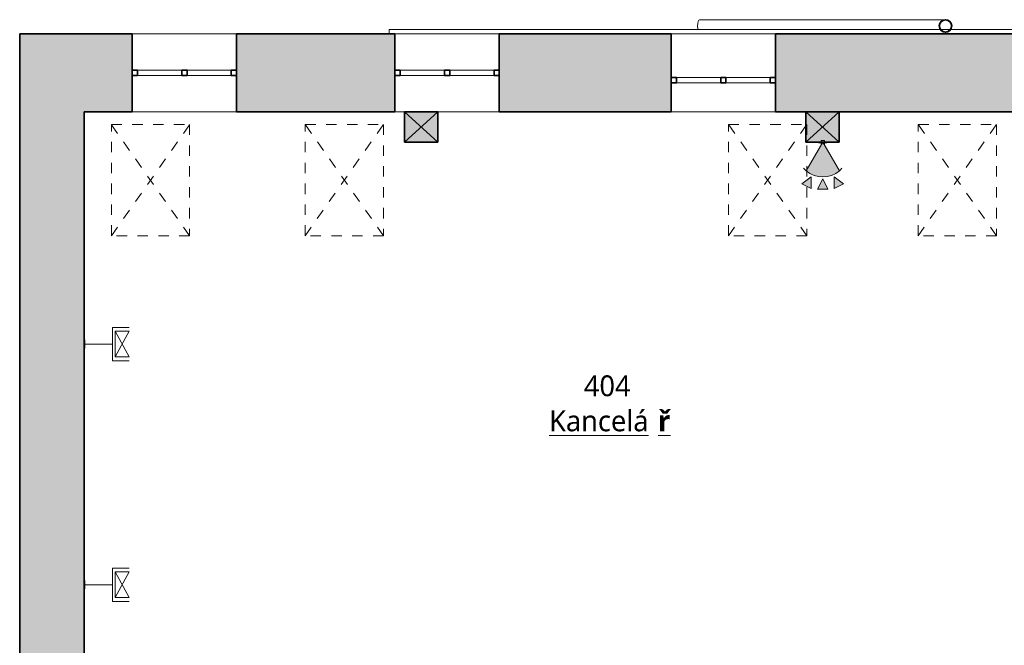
# Model space of a CAD drawing. Header units: metres. Extents: x -0.2 to 44.7, y -1.1 to 14.9.
# Tile 2 of 10: x -0.2 to 9.2, y 8.9 to 14.9. Entities that reach past the tile are written whole.
import ezdxf

# ---------------------------------------------------------------- set-up
doc = ezdxf.new("R2010")
doc.units = ezdxf.units.M
doc.linetypes.add('AV - Cerch_ 1 tecka 4mm', pattern=[0.006, 0.004, -0.001, 0, -0.001])
doc.layers.add('AV-MISTNOSTI', color=5, linetype='Continuous', lineweight=5, true_color=0x0000ff)
doc.layers.add('AV-TEXTY', color=5, linetype='Continuous', lineweight=13, true_color=0x0000ff)
doc.layers.add('AV-SRAFY', color=7, linetype='Continuous', lineweight=35)
doc.layers.add('AV-STAVBA', color=7, linetype='Continuous', lineweight=18)
doc.styles.add('Trebuchet MS_B', font='trebuc.ttf', dxfattribs={"height": 0.2})

# ---------------------------------------------------------------- blocks, each defined once
blk = doc.blocks.new('SCO_Koncepční obdelníkový sloup - 320_290-1468940-4NP')
at = {"layer": 'AV-STAVBA', "true_color": 0xcccccc}
blk.add_hatch(color=254, dxfattribs=at).paths.add_polyline_path([(-0.0154, 0.145), (-0.16, 0.145), (-0.16, -0.145), (0.16, -0.145), (0.16, 0.145), (-0.0096, 0.145)])
at = {"layer": 'AV-STAVBA', "color": 254, "true_color": 0xcccccc}
for p, q in [((0.16, 0.145), (-0.16, -0.145)), ((-0.16, 0.145), (0.16, -0.145))]:
    blk.add_line(p, q, dxfattribs=at)
at = {"layer": 'AV-STAVBA', "color": 254, "lineweight": 35, "true_color": 0xcccccc}
for p, q in [((0.16, 0.145), (-0.16, 0.145)), ((-0.16, 0.145), (-0.16, -0.145)), ((0.16, -0.145), (0.16, 0.145)), ((-0.16, -0.145), (0.16, -0.145))]:
    blk.add_line(p, q, dxfattribs=at)
blk = doc.blocks.new('SCO_Koncepční obdelníkový sloup - 320_290-V1-4NP')
at = {"layer": 'AV-STAVBA', "color": 254, "true_color": 0xcccccc}
for p, q in [((-0.16, 0.145), (0.16, -0.145)), ((0.16, 0.145), (-0.16, -0.145))]:
    blk.add_line(p, q, dxfattribs=at)
blk = doc.blocks.new('WI_2 - 1000x450-1316788-4NP')
at = {"layer": 'AV-STAVBA', "color": 254, "linetype": 'AV - Cerch_ 1 tecka 4mm', "lineweight": 13, "true_color": 0xcccccc}
for p, q in [((1.63, 0.375), (0.63, 0.375)), ((1.63, -0.375), (0.63, -0.375))]:
    blk.add_line(p, q, dxfattribs=at)
at = {"layer": 'AV-STAVBA', "color": 254, "lineweight": 35, "true_color": 0xcccccc}
for p, q in [((0.68, 0.025), (0.63, 0.025)), ((0.63, 0.025), (0.63, -0.025)), ((0.68, -0.025), (0.68, 0.025)), ((1.155, 0.025), (1.105, 0.025)), ((1.105, 0.025), (1.105, -0.025)), ((1.155, -0.025), (1.155, 0.025)), ((1.63, 0.025), (1.58, 0.025)), ((1.58, 0.025), (1.58, -0.025)), ((1.63, -0.025), (1.63, 0.025)), ((0.63, -0.025), (0.68, -0.025)), ((1.105, -0.025), (1.155, -0.025)), ((1.58, -0.025), (1.63, -0.025))]:
    blk.add_line(p, q, dxfattribs=at)
at = {"layer": 'AV-STAVBA', "color": 254, "true_color": 0xcccccc}
for p, q in [((0.63, -0.025), (0.63, 0.025)), ((0.63, 0.025), (1.63, 0.025)), ((0.68, 0.025), (1.105, 0.025)), ((0.68, -0.025), (0.68, 0.025)), ((1.155, 0.025), (1.58, 0.025)), ((1.58, -0.025), (1.58, 0.025)), ((1.63, -0.025), (1.63, 0.025)), ((0.63, -0.025), (1.63, -0.025)), ((1.105, -0.025), (0.68, -0.025)), ((1.58, -0.025), (1.155, -0.025))]:
    blk.add_line(p, q, dxfattribs=at)
blk = doc.blocks.new('WI_2 - 1000x450-V2-4NP')
at = {"layer": 'AV-STAVBA', "color": 254, "linetype": 'AV - Cerch_ 1 tecka 4mm', "lineweight": 13, "true_color": 0xcccccc}
for p, q in [((1.63, 0.375), (0.63, 0.375)), ((0.72, -0.375), (0.63, -0.375)), ((1.63, -0.375), (1.04, -0.375))]:
    blk.add_line(p, q, dxfattribs=at)
at = {"layer": 'AV-STAVBA', "color": 254, "lineweight": 35, "true_color": 0xcccccc}
for p, q in [((0.68, 0.025), (0.63, 0.025)), ((0.63, 0.025), (0.63, -0.025)), ((0.68, -0.025), (0.68, 0.025)), ((1.155, 0.025), (1.105, 0.025)), ((1.105, 0.025), (1.105, -0.025)), ((1.155, -0.025), (1.155, 0.025)), ((1.63, 0.025), (1.58, 0.025)), ((1.58, 0.025), (1.58, -0.025)), ((1.63, -0.025), (1.63, 0.025)), ((0.63, -0.025), (0.68, -0.025)), ((1.105, -0.025), (1.155, -0.025)), ((1.58, -0.025), (1.63, -0.025))]:
    blk.add_line(p, q, dxfattribs=at)
at = {"layer": 'AV-STAVBA', "color": 254, "true_color": 0xcccccc}
for p, q in [((0.63, -0.025), (0.63, 0.025)), ((0.63, 0.025), (1.63, 0.025)), ((0.68, 0.025), (1.105, 0.025)), ((0.68, -0.025), (0.68, 0.025)), ((1.155, 0.025), (1.58, 0.025)), ((1.58, -0.025), (1.58, 0.025)), ((1.63, -0.025), (1.63, 0.025)), ((0.63, -0.025), (1.63, -0.025)), ((1.105, -0.025), (0.68, -0.025)), ((1.58, -0.025), (1.155, -0.025))]:
    blk.add_line(p, q, dxfattribs=at)
blk = doc.blocks.new('WI_2 - 1000x450-1316916-4NP')
at = {"layer": 'AV-STAVBA', "color": 254, "linetype": 'AV - Cerch_ 1 tecka 4mm', "lineweight": 13, "true_color": 0xcccccc}
for p, q in [((1.63, 0.375), (0.63, 0.375)), ((1.63, -0.375), (0.63, -0.375))]:
    blk.add_line(p, q, dxfattribs=at)
at = {"layer": 'AV-STAVBA', "color": 254, "lineweight": 35, "true_color": 0xcccccc}
for p, q in [((0.68, -0.045), (0.63, -0.045)), ((0.63, -0.045), (0.63, -0.095)), ((0.68, -0.095), (0.68, -0.045)), ((1.155, -0.045), (1.105, -0.045)), ((1.105, -0.045), (1.105, -0.095)), ((1.155, -0.095), (1.155, -0.045)), ((1.63, -0.045), (1.58, -0.045)), ((1.58, -0.045), (1.58, -0.095)), ((1.63, -0.095), (1.63, -0.045)), ((0.63, -0.095), (0.68, -0.095)), ((1.105, -0.095), (1.155, -0.095)), ((1.58, -0.095), (1.63, -0.095))]:
    blk.add_line(p, q, dxfattribs=at)
at = {"layer": 'AV-STAVBA', "color": 254, "true_color": 0xcccccc}
for p, q in [((0.63, -0.095), (0.63, -0.045)), ((0.63, -0.045), (1.63, -0.045)), ((0.68, -0.045), (1.105, -0.045)), ((0.68, -0.095), (0.68, -0.045)), ((1.155, -0.045), (1.58, -0.045)), ((1.58, -0.095), (1.58, -0.045)), ((1.63, -0.095), (1.63, -0.045)), ((0.63, -0.095), (1.63, -0.095)), ((1.105, -0.095), (0.68, -0.095)), ((1.58, -0.095), (1.155, -0.095))]:
    blk.add_line(p, q, dxfattribs=at)
blk = doc.blocks.new('GM_Dešťový svod_01 - GM_Dešťový svod_01-1503299-4NP')
at = {"layer": 'AV-STAVBA', "color": 254, "true_color": 0xcccccc}
blk.add_line((8.6462, 14.8832), (6.2871, 14.8832), dxfattribs=at)
at = {"layer": 'AV-STAVBA', "color": 254, "lineweight": 35, "true_color": 0xcccccc}
for radius, start, end in [(0.06, 0, 180), (0.058, 0, 180), (0.06, 180, 0), (0.058, 180, 0)]:
    blk.add_arc((8.6462, 14.8232), radius, start, end, dxfattribs=at)
at = {"layer": 'AV-STAVBA', "color": 254, "true_color": 0xcccccc}
for start_param, end_param in [(0, 1.570796), (1.570796, 2.183221)]:
    blk.add_ellipse((6.2871, 14.8232), major_axis=(0, 0.06), ratio=0.325568, start_param=start_param, end_param=end_param, dxfattribs=at)
blk = doc.blocks.new('Řísma 2NP_ vnitroblok - Řísma 2NP_ vnitroblok-1646675-4NP')
at = {"layer": 'AV-STAVBA', "color": 254, "true_color": 0xcccccc}
for p, q in [((3.3098, 14.7482), (3.3098, 14.789)), ((3.3098, 14.789), (8.5974, 14.789)), ((8.5999, 14.789), (8.6924, 14.789)), ((8.6949, 14.789), (25.1309, 14.789))]:
    blk.add_line(p, q, dxfattribs=at)
blk = doc.blocks.new('D0089 - 1514 - OÚPSŘ_Benešova_rvt-1-4NP')
at = {"layer": 'AV-SRAFY', "lineweight": 5, "true_color": 0xcccccc}
for points in [[(-0.2352, 13.9982), (0.3848, 13.9982), (0.3848, 14.7482), (-0.2352, 14.7482)], [(-0.2117, 7.9582), (0.3848, 7.9582), (0.3848, 13.9982), (-0.2352, 13.9982), (-0.2352, 7.9582)]]:
    blk.add_hatch(color=254, dxfattribs=at).paths.add_polyline_path(points)
h = blk.add_hatch(color=254, dxfattribs=at)
h.paths.add_polyline_path([(20.0748, 13.9982), (20.0748, 14.4982), (19.9248, 14.4982), (19.9248, 14.7482), (19.6248, 14.7482), (19.6248, 13.9982), (20.0341, 13.9982)])
h.paths.add_polyline_path([(18.6248, 13.9982), (18.6248, 14.7482), (16.3248, 14.7482), (16.3248, 13.9982)])
h.paths.add_polyline_path([(15.3248, 13.9982), (15.3248, 14.7482), (13.1048, 14.7482), (13.1048, 13.9982)])
h.paths.add_polyline_path([(12.1048, 13.9982), (12.1048, 14.7482), (10.2848, 14.7482), (10.2848, 13.9982), (11.7858, 13.9982)])
h.paths.add_polyline_path([(9.2848, 13.9982), (9.2848, 14.7482), (7.0148, 14.7482), (7.0148, 13.9982), (7.7866, 13.9982)])
h.paths.add_polyline_path([(6.0148, 13.9982), (6.0148, 14.7482), (4.3648, 14.7482), (4.3648, 13.9982), (5.787, 13.9982)])
h.paths.add_polyline_path([(3.3648, 13.9982), (3.3648, 14.7482), (1.8448, 14.7482), (1.8448, 13.9982)])
h.paths.add_polyline_path([(0.8448, 13.9982), (0.8448, 14.7482), (0.3848, 14.7482), (0.3848, 13.9982)])
at = {"layer": 'AV-STAVBA', "lineweight": 5, "true_color": 0xcccccc}
blk.add_hatch(color=254, dxfattribs=at).paths.add_polyline_path([(3.4548, 13.7082), (3.7748, 13.7082), (3.7748, 13.9982), (3.4548, 13.9982)])
at = {"layer": 'AV-STAVBA', "color": 254, "lineweight": 35, "true_color": 0xcccccc}
for p, q in [((0.3848, 14.7482), (-0.2352, 14.7482)), ((-0.2352, 14.7482), (-0.2352, 13.9982)), ((0.8448, 14.7482), (0.3848, 14.7482)), ((0.8448, 14.3982), (0.8448, 14.7482)), ((1.8448, 14.3982), (1.8448, 14.7482)), ((1.8448, 14.7482), (3.3648, 14.7482)), ((3.3648, 14.3982), (3.3648, 14.7482)), ((4.3648, 14.3982), (4.3648, 14.7482)), ((4.3648, 14.7482), (6.0148, 14.7482)), ((6.0148, 14.3282), (6.0148, 14.7482)), ((7.0148, 14.3282), (7.0148, 14.7482)), ((7.0148, 14.7482), (9.2848, 14.7482)), ((0.8448, 13.9982), (0.8448, 14.3482)), ((1.8448, 13.9982), (1.8448, 14.3482)), ((3.3648, 13.9982), (3.3648, 14.3482)), ((4.3648, 13.9982), (4.3648, 14.3482)), ((6.0148, 13.9982), (6.0148, 14.2782)), ((7.0148, 13.9982), (7.0148, 14.2782)), ((-0.2352, 7.9582), (-0.2352, 13.9982)), ((0.3848, 13.9982), (0.8448, 13.9982)), ((0.3848, 8.2982), (0.3848, 13.9982)), ((1.8448, 13.9982), (3.3648, 13.9982)), ((3.4548, 13.9982), (3.4548, 13.7082)), ((3.4548, 13.9982), (3.7748, 13.9982)), ((3.7748, 13.9982), (3.7748, 13.7082)), ((4.3648, 13.9982), (6.0148, 13.9982)), ((7.0148, 13.9982), (7.3048, 13.9982)), ((7.6248, 13.9982), (9.2848, 13.9982)), ((3.7748, 13.7082), (3.4548, 13.7082))]:
    blk.add_line(p, q, dxfattribs=at)
at = {"layer": 'AV-STAVBA', "color": 254, "true_color": 0xcccccc}
for p, q in [((0.8448, 14.7482), (1.8448, 14.7482)), ((3.3648, 14.7482), (4.3648, 14.7482)), ((6.0148, 14.7482), (7.0148, 14.7482)), ((1.8448, 13.9982), (0.8448, 13.9982)), ((3.4548, 13.9982), (3.3648, 13.9982)), ((4.3648, 13.9982), (3.7748, 13.9982)), ((7.0148, 13.9982), (6.0148, 13.9982))]:
    blk.add_line(p, q, dxfattribs=at)
at = {"layer": 'AV-STAVBA', "color": 254, "linetype": 'AV - Cerch_ 1 tecka 4mm', "lineweight": 13, "true_color": 0xcccccc}
for p, q in [((0.6448, 13.878), (1.3948, 13.878)), ((0.6448, 12.8116), (0.6448, 13.878)), ((1.3948, 12.8116), (0.6448, 13.878)), ((0.6448, 12.8116), (1.3948, 13.878)), ((1.3948, 13.878), (1.3948, 12.8116)), ((2.5048, 13.878), (3.2548, 13.878)), ((2.5048, 12.8116), (2.5048, 13.878)), ((3.2548, 12.8116), (2.5048, 13.878)), ((2.5048, 12.8116), (3.2548, 13.878)), ((3.2548, 13.878), (3.2548, 12.8116)), ((6.5648, 13.878), (7.3148, 13.878)), ((6.5648, 12.8116), (6.5648, 13.878)), ((7.3148, 12.8116), (6.5648, 13.878)), ((6.5648, 12.8116), (7.3148, 13.878)), ((7.3148, 13.878), (7.3148, 12.8116)), ((8.3848, 13.878), (9.1348, 13.878)), ((8.3848, 12.8116), (8.3848, 13.878)), ((9.1348, 12.8116), (8.3848, 13.878)), ((8.3848, 12.8116), (9.1348, 13.878)), ((9.1348, 13.878), (9.1348, 12.8116)), ((1.3948, 12.8116), (0.6448, 12.8116)), ((3.2548, 12.8116), (2.5048, 12.8116)), ((7.3148, 12.8116), (6.5648, 12.8116)), ((9.1348, 12.8116), (8.3848, 12.8116))]:
    blk.add_line(p, q, dxfattribs=at)
at = {"layer": 'AV-STAVBA', "color": 254, "lineweight": 18, "true_color": 0xcccccc}
for name, p in [('GM_Dešťový svod_01 - GM_Dešťový svod_01-1503299-4NP', (0, 0)), ('WI_2 - 1000x450-1316788-4NP', (0.2148, 14.3732)), ('Řísma 2NP_ vnitroblok - Řísma 2NP_ vnitroblok-1646675-4NP', (0, 0)), ('WI_2 - 1000x450-V2-4NP', (2.7348, 14.3732)), ('WI_2 - 1000x450-1316916-4NP', (5.3848, 14.3732))]:
    blk.add_blockref(name, p, dxfattribs=at)
at = {"layer": 'AV-STAVBA', "color": 254, "lineweight": 18, "true_color": 0xcccccc, "rotation": 180}
for name, p in [('SCO_Koncepční obdelníkový sloup - 320_290-V1-4NP', (3.6148, 13.8532)), ('SCO_Koncepční obdelníkový sloup - 320_290-1468940-4NP', (7.4648, 13.8532))]:
    blk.add_blockref(name, p, dxfattribs=at)
blk = doc.blocks.new('EF_Datová zásuvka - 2 vývody-835357-4NP')
at = {"layer": 'AV-STAVBA'}
for p, q in [((0.3848, 9.5039), (0.3898, 9.5039)), ((0.3898, 9.5039), (0.3898, 9.4239)), ((0.3898, 9.4339), (0.3898, 9.4939)), ((0.3898, 9.4939), (0.3898, 9.4339)), ((0.3898, 9.4719), (0.3898, 9.4819)), ((0.3898, 9.4819), (0.3898, 9.4719)), ((0.3898, 9.4459), (0.3898, 9.4559)), ((0.3898, 9.4559), (0.3898, 9.4459)), ((0.3898, 9.4239), (0.3848, 9.4239))]:
    blk.add_line(p, q, dxfattribs=at)
blk = doc.blocks.new('EF_Detektor pohybu - Detektor pohybu-844932-4NP')
at = {"layer": 'AV-STAVBA'}
for p, q in [((7.4284, 13.7032), (7.4284, 13.7082)), ((7.4284, 13.7082), (7.5084, 13.7082)), ((7.5084, 13.7032), (7.4284, 13.7032)), ((7.4534, 13.7082), (7.4534, 13.7232)), ((7.4534, 13.7232), (7.4834, 13.7232)), ((7.4534, 13.7032), (7.4834, 13.7032)), ((7.4534, 13.7032), (7.4534, 13.6832)), ((7.4534, 13.7032), (7.4834, 13.7032)), ((7.4834, 13.7232), (7.4834, 13.7082)), ((7.4834, 13.6832), (7.4834, 13.7032)), ((7.5084, 13.7082), (7.5084, 13.7032))]:
    blk.add_line(p, q, dxfattribs=at)

msp = doc.modelspace()

# ---------------------------------------------------------------- hatches: boundary and pattern name
at = {"layer": 'AV-TEXTY', "lineweight": 5}
h = msp.add_hatch(color=256, dxfattribs=at)
h.paths.add_polyline_path([(7.5184, 13.2573), (7.4684, 13.3573), (7.4184, 13.2573)])
h.paths.add_polyline_path([(7.5784, 13.2632), (7.6678, 13.308), (7.5784, 13.375)])
h.paths.add_polyline_path([(7.3584, 13.2632), (7.3584, 13.375), (7.269, 13.308), (7.2867, 13.2991)])
h.paths.add_polyline_path([(7.4686, 13.375), (7.4918, 13.3761), (7.5148, 13.3795), (7.5374, 13.385), (7.5593, 13.3926), (7.5805, 13.4023), (7.6006, 13.414), (7.6195, 13.4276), (7.6284, 13.435), (7.4684, 13.7082), (7.3087, 13.435), (7.3269, 13.4206), (7.3464, 13.408), (7.3671, 13.3972), (7.3887, 13.3885), (7.411, 13.382), (7.4338, 13.3775), (7.4569, 13.3753), (7.4627, 13.3751)])

# ---------------------------------------------------------------- linework, layer by layer
for p, q in [((7.4684, 13.7082), (7.3087, 13.435)), ((7.6284, 13.435), (7.4684, 13.7082)), ((7.3584, 13.375), (7.269, 13.308)), ((7.3584, 13.2632), (7.3584, 13.375)), ((7.4684, 13.3573), (7.4184, 13.2573)), ((7.5184, 13.2573), (7.4684, 13.3573)), ((7.5784, 13.375), (7.5784, 13.2632)), ((7.6678, 13.308), (7.5784, 13.375)), ((7.269, 13.308), (7.3584, 13.2632)), ((7.4184, 13.2573), (7.5184, 13.2573)), ((7.5784, 13.2632), (7.6678, 13.308)), ((0.6548, 11.9331), (0.8148, 11.9331)), ((0.6548, 11.7731), (0.6548, 11.9331)), ((0.8148, 11.6501), (0.6818, 11.8961)), ((0.8148, 11.8961), (0.6818, 11.6501)), ((0.6818, 11.8961), (0.6818, 11.6501)), ((0.8148, 11.8961), (0.6818, 11.8961)), ((0.6548, 11.7731), (0.3848, 11.7731)), ((0.6548, 11.7731), (0.6548, 11.6131)), ((0.6818, 11.6501), (0.8148, 11.6501)), ((0.6548, 11.6131), (0.8148, 11.6131)), ((0.6548, 9.6239), (0.8148, 9.6239)), ((0.6548, 9.4639), (0.6548, 9.6239)), ((0.8148, 9.3409), (0.6818, 9.5869)), ((0.8148, 9.5869), (0.6818, 9.3409)), ((0.6818, 9.5869), (0.6818, 9.3409)), ((0.8148, 9.5869), (0.6818, 9.5869)), ((0.6548, 9.4639), (0.3848, 9.4639)), ((0.6548, 9.4639), (0.6548, 9.3039)), ((0.6548, 9.3039), (0.8148, 9.3039)), ((0.6818, 9.3409), (0.8148, 9.3409))]:
    msp.add_line(p, q, dxfattribs=at)
for start, end in [(220.53725, 228.76453), (228.85089, 311.14911), (311.23404, 318.85089)]:
    msp.add_arc((7.4686, 13.6179), 0.2429, start, end, dxfattribs=at)

# ---------------------------------------------------------------- block references
at = {"lineweight": 5}
msp.add_blockref('D0089 - 1514 - OÚPSŘ_Benešova_rvt-1-4NP', (0, 0), dxfattribs=at)
at = {"layer": 'AV-STAVBA'}
for name, p in [('EF_Detektor pohybu - Detektor pohybu-844932-4NP', (0, 0)), ('EF_Datová zásuvka - 2 vývody-835357-4NP', (0, 2.3092)), ('EF_Datová zásuvka - 2 vývody-835357-4NP', (0, 0))]:
    msp.add_blockref(name, p, dxfattribs=at)

# ---------------------------------------------------------------- texts
at = {"layer": 'AV-MISTNOSTI', "char_height": 0.2, "attachment_point": 1, "style": 'Trebuchet MS_B'}
for s, insert, width in [('404', (5.1771, 11.4725), 0.601266), ('\\LKancelá', (4.8431, 11.1362), 1.266666), ('\\L\\fTrebuchet MS|b1|i0|c238|p34|;\\Lř', (5.8882, 11.1362), 0.144304)]:
    msp.add_mtext(s, dxfattribs=dict(at, insert=insert, width=width))

doc.saveas('drawing.dxf')
